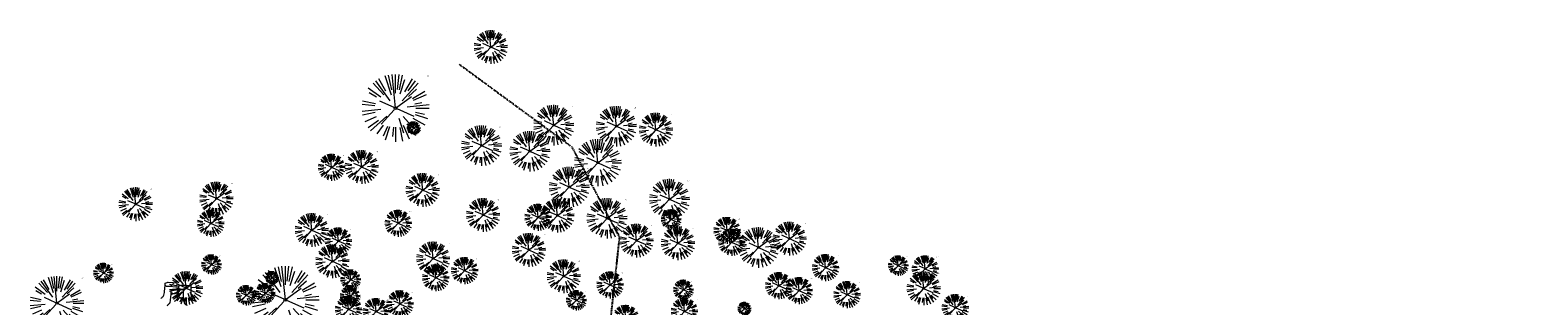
# Model space of a CAD drawing. Header units: feet. Extents: x 1133447 to 1140710, y 647622 to 649877.
# Tile 83 of 84: x 1134724 to 1135395, y 649379 to 649502. Entities that reach past the tile are written whole.
import ezdxf

# ---------------------------------------------------------------- set-up
doc = ezdxf.new("R2010")
doc.units = ezdxf.units.FT
doc.header["$MEASUREMENT"] = 0
doc.linetypes.add('DIVIDE2', pattern=[0.625, 0.25, -0.125, 0, -0.125, 0, -0.125])
doc.layers.add('G-XREF', color=7, linetype='Continuous')
doc.layers.add('V-FLOOD-PLAIN', color=2, linetype='DIVIDE2')
doc.layers.add('V-SITE-VEGE', color=8, linetype='Continuous', lineweight=18)
doc.layers.add('V-SITE-VEGE-TEXT', color=8, linetype='Continuous', lineweight=18)
doc.styles.add('SEI-Dim & Leader', font='tahoma.ttf')

# ---------------------------------------------------------------- blocks, each defined once
blk = doc.blocks.new('V-SITE-VEGE-Coniferious Tree 2')
at = {"color": 0, "linetype": 'ByBlock'}
for p, q in [((-0.063, 0.193), (-0.155, 0.476)), ((-0.057, 0.27), (-0.104, 0.489)), ((0, 0.003), (-0.052, 0.497)), ((0, 0.222), (0, 0.5)), ((0.029, 0.275), (0.052, 0.497)), ((0.057, 0.269), (0.104, 0.489)), ((-0.22, 0.16), (-0.405, 0.294)), ((-0.284, 0.164), (-0.393, 0.227)), ((-0.176, 0.195), (-0.335, 0.372)), ((-0.079, 0.109), (-0.294, 0.405)), ((-0.146, 0.253), (-0.25, 0.433)), ((0.069, 0.211), (0.138, 0.426)), ((0.098, 0.109), (0.335, 0.372)), ((0.139, 0.241), (0.25, 0.433)), ((0.187, 0.257), (0.294, 0.405)), ((0.192, 0.173), (0.312, 0.281)), ((0.249, 0.144), (0.433, 0.25)), ((-0.306, 0.032), (-0.497, 0.052)), ((-0.296, 0.063), (-0.489, 0.104)), ((-0.02, 0.009), (-0.232, 0.103)), ((-0.001, -0.001), (0.235, 0.171)), ((0.173, 0.018), (0.497, 0.052)), ((0.266, 0.118), (0.457, 0.203)), ((0.287, 0.061), (0.388, 0.083)), ((0.302, 0), (0.5, 0)), ((-0.218, -0.023), (-0.497, -0.052)), ((-0.302, -0.064), (-0.489, -0.104)), ((-0.288, -0.128), (-0.457, -0.203)), ((-0.255, -0.185), (-0.405, -0.294)), ((-0.132, -0.119), (-0.372, -0.335)), ((-0.023, -0.026), (-0.214, -0.237)), ((0.018, -0.008), (0.272, -0.121)), ((0.048, -0.147), (0.119, -0.367)), ((0.114, -0.127), (0.272, -0.302)), ((0.225, -0.203), (0.372, -0.335)), ((0.256, -0.148), (0.433, -0.25)), ((0.289, -0.094), (0.476, -0.155)), ((0.294, -0.062), (0.427, -0.091)), ((-0.184, -0.254), (-0.277, -0.381)), ((-0.121, -0.273), (-0.186, -0.417)), ((-0.091, -0.28), (-0.155, -0.476)), ((-0.03, -0.282), (-0.044, -0.422)), ((0, -0.282), (0, -0.5)), ((0.061, -0.287), (0.104, -0.489)), ((0.113, -0.254), (0.203, -0.457)), ((0.169, -0.232), (0.294, -0.405))]:
    blk.add_line(p, q, dxfattribs=at)
blk.add_circle((0, 0), 0.0208)
blk = doc.blocks.new('V-SITE-VEGE-Stump')
for points in [[(-0.123, -0.014, 0.052613), (-0.099, 0.008, 0.106195), (-0.091, 0.022, 0.044862), (-0.084, 0.053, 0.020074), (-0.078, 0.123, 0.011675), (-0.077, 0.136, 0.007866), (-0.078, 0.156)], [(-0.078, 0.156, -0.027668), (-0.053, 0.163, -0.067978), (-0.043, 0.164), (0.009, 0.162), (0.054, 0.159)], [(0.015, 0.161, -0.082864), (0.008, 0.142, -0.111324), (-0.002, 0.131, -0.039313), (-0.016, 0.122, -0.049197), (-0.028, 0.118, -0.066002), (-0.045, 0.116, -0.070187), (-0.06, 0.118, -0.114859), (-0.069, 0.122, -0.075938), (-0.077, 0.133)], [(0.054, 0.159, 0.004334), (0.054, 0.137, 0.008344), (0.054, 0.125), (0.056, 0.076, 0.046252), (0.062, 0.032, 0.069625), (0.073, 0.004, 0.149725), (0.079, -0.002, 0.058523), (0.099, -0.009)]]:
    blk.add_lwpolyline(points, format="xyb")
blk = doc.blocks.new('C_XBASE-PACTOLA_02403811')
at = {"layer": 'V-FLOOD-PLAIN', "flags": 128}
blk.add_lwpolyline([(1134914.78, 649486.68), (1134964.91, 649449.91), (1134986.13, 649409.61), (1134975.35, 649311.08), (1134958.92, 649205.06), (1134955.56, 649145.24), (1134964.04, 649110.86), (1134999.27, 649088), (1135032.63, 649078.28), (1135064.17, 649081.71), (1135129.22, 649125.04), (1135225.74, 649171.74), (1135337.32, 649207.17), (1135395.2, 649212.43)], dxfattribs=at)
at = {"layer": 'V-SITE-VEGE'}
for name, p, xscale, yscale, zscale in [('V-SITE-VEGE-Coniferious Tree 2', (1134928.87, 649494.3), 14.99981880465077, 14.99981880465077, 14.99981880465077), ('V-SITE-VEGE-Coniferious Tree 2', (1134886.48, 649467.14), 29.99963760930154, 29.99963760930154, 29.99963760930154), ('V-SITE-VEGE-Coniferious Tree 2', (1134956.92, 649459.56), 17.99978256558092, 17.99978256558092, 17.99978256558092), ('V-SITE-VEGE-Coniferious Tree 2', (1134984.82, 649459.06), 17.99978256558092, 17.99978256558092, 17.99978256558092), ('V-SITE-VEGE-Coniferious Tree 2', (1135002.44, 649457.52), 14.99981880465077, 14.99981880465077, 14.99981880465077), ('V-SITE-VEGE-Coniferious Tree 2', (1134924.75, 649450.42), 17.99978256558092, 17.99978256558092, 17.99978256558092), ('V-SITE-VEGE-Coniferious Tree 2', (1134946.26, 649447.93), 17.99978256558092, 17.99978256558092, 17.99978256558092), ('V-SITE-VEGE-Coniferious Tree 2', (1134871.38, 649440.95), 14.99981880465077, 14.99981880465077, 14.99981880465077), ('V-SITE-VEGE-Coniferious Tree 2', (1134976.55, 649442.85), 20.99974632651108, 20.99974632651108, 20.99974632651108), ('V-SITE-VEGE-Coniferious Tree 2', (1134898.56, 649430.68), 14.99981880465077, 14.99981880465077, 14.99981880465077), ('V-SITE-VEGE-Coniferious Tree 2', (1134963.81, 649432.01), 17.99978256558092, 17.99978256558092, 17.99978256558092), ('V-SITE-VEGE-Coniferious Tree 2', (1135008.48, 649426.6), 17.99978256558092, 17.99978256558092, 17.99978256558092), ('V-SITE-VEGE-Coniferious Tree 2', (1134770.74, 649424.39), 14.99981880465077, 14.99981880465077, 14.99981880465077), ('V-SITE-VEGE-Coniferious Tree 2', (1134806.69, 649426.87), 14.99981880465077, 14.99981880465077, 14.99981880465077), ('V-SITE-VEGE-Coniferious Tree 2', (1134925.46, 649419.61), 14.99981880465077, 14.99981880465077, 14.99981880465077), ('V-SITE-VEGE-Coniferious Tree 2', (1134958.54, 649419.3), 14.99981880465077, 14.99981880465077, 14.99981880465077), ('V-SITE-VEGE-Coniferious Tree 2', (1134980.64, 649418.08), 17.99978256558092, 17.99978256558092, 17.99978256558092), ('V-SITE-VEGE-Coniferious Tree 2', (1135009.19, 649417.61), 8.999891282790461, 8.999891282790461, 8.999891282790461), ('V-SITE-VEGE-Coniferious Tree 2', (1134849.14, 649412.87), 14.99981880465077, 14.99981880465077, 14.99981880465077), ('V-SITE-VEGE-Coniferious Tree 2', (1134993.81, 649408.19), 14.99981880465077, 14.99981880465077, 14.99981880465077), ('V-SITE-VEGE-Coniferious Tree 2', (1135061.91, 649409.04), 14.99981880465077, 14.99981880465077, 14.99981880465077), ('V-SITE-VEGE-Coniferious Tree 2', (1134945.82, 649404.03), 14.99981880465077, 14.99981880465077, 14.99981880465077), ('V-SITE-VEGE-Coniferious Tree 2', (1135012.24, 649407.05), 14.99981880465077, 14.99981880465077, 14.99981880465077), ('V-SITE-VEGE-Coniferious Tree 2', (1135048.11, 649405.13), 17.99978256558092, 17.99978256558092, 17.99978256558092), ('V-SITE-VEGE-Coniferious Tree 2', (1134804.47, 649397.53), 8.999891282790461, 8.999891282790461, 8.999891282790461), ('V-SITE-VEGE-Coniferious Tree 2', (1134858.35, 649398.97), 14.99981880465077, 14.99981880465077, 14.99981880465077), ('V-SITE-VEGE-Coniferious Tree 2', (1134903.2, 649400.24), 14.99981880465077, 14.99981880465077, 14.99981880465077), ('V-SITE-VEGE-Coniferious Tree 2', (1135110.36, 649397.07), 8.999891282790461, 8.999891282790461, 8.999891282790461), ('V-SITE-VEGE-Coniferious Tree 2', (1134756.4, 649393.8), 8.999891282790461, 8.999891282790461, 8.999891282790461), ('V-SITE-VEGE-Coniferious Tree 2', (1134837.39, 649381.85), 29.99963760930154, 29.99963760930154, 29.99963760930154), ('V-SITE-VEGE-Coniferious Tree 2', (1134866.48, 649390.85), 8.999891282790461, 8.999891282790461, 8.999891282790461), ('V-SITE-VEGE-Coniferious Tree 2', (1134961.37, 649392.34), 14.99981880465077, 14.99981880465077, 14.99981880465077), ('V-SITE-VEGE-Stump', (1134786.93, 649383.02), 40.31522404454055, 40.31522404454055, 40.31522404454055), ('V-SITE-VEGE-Coniferious Tree 2', (1134793.19, 649387.04), 14.99981880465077, 14.99981880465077, 14.99981880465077), ('V-SITE-VEGE-Stump', (1134793.04, 649381.75), 40.31522404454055, 40.31522404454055, 40.31522404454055), ('V-SITE-VEGE-Coniferious Tree 2', (1134819.97, 649383.85), 8.999891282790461, 8.999891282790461, 8.999891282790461), ('V-SITE-VEGE-Coniferious Tree 2', (1134828.41, 649384.79), 8.999891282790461, 8.999891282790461, 8.999891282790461), ('V-SITE-VEGE-Coniferious Tree 2', (1134866.2, 649383.49), 8.999891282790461, 8.999891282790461, 8.999891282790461), ('V-SITE-VEGE-Coniferious Tree 2', (1135014.65, 649386.31), 8.999891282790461, 8.999891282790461, 8.999891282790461), ('V-SITE-VEGE-Coniferious Tree 2', (1135121.67, 649386.91), 14.99981880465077, 14.99981880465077, 14.99981880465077), ('V-SITE-VEGE-Stump', (1134789.68, 649379.83), 40.31522404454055, 40.31522404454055, 40.31522404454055), ('V-SITE-VEGE-Coniferious Tree 2', (1134966.96, 649381.6), 8.999891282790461, 8.999891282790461, 8.999891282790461)]:
    blk.add_blockref(name, p, dxfattribs=dict(at, xscale=xscale, yscale=yscale, zscale=zscale))
at = {"layer": 'V-SITE-VEGE', "rotation": 8.537736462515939e-07}
for p, xscale, yscale, zscale in [((1134894.53, 649458.21), 5.999927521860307, 5.999927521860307, 5.999927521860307), ((1134858, 649440.79), 11.99985504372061, 11.99985504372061, 11.99985504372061), ((1134804.19, 649415.85), 11.99985504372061, 11.99985504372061, 11.99985504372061), ((1134887.64, 649415.92), 11.99985504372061, 11.99985504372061, 11.99985504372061), ((1134949.96, 649418.56), 11.99985504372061, 11.99985504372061, 11.99985504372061), ((1135034.12, 649412.68), 11.99985504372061, 11.99985504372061, 11.99985504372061), ((1134860.98, 649408), 11.99985504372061, 11.99985504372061, 11.99985504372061), ((1135036.21, 649407.45), 11.99985504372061, 11.99985504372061, 11.99985504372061), ((1135077.97, 649396.14), 11.99985504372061, 11.99985504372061, 11.99985504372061), ((1135122.37, 649395.61), 11.99985504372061, 11.99985504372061, 11.99985504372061), ((1134831.46, 649391.65), 5.999927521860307, 5.999927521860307, 5.999927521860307), ((1134904.4, 649391.65), 11.99985504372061, 11.99985504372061, 11.99985504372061), ((1134917.24, 649394.84), 11.99985504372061, 11.99985504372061, 11.99985504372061), ((1134735.66, 649380.35), 23.99971008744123, 23.99971008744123, 23.99971008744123), ((1134982.01, 649388.46), 11.99985504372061, 11.99985504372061, 11.99985504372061), ((1135057.16, 649388.12), 11.99985504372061, 11.99985504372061, 11.99985504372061), ((1135066.22, 649385.94), 11.99985504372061, 11.99985504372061, 11.99985504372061), ((1135087.55, 649384.1), 11.99985504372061, 11.99985504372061, 11.99985504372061), ((1134865.55, 649377.58), 11.99985504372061, 11.99985504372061, 11.99985504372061), ((1134877.86, 649376.6), 11.99985504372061, 11.99985504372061, 11.99985504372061), ((1134888.44, 649380.06), 11.99985504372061, 11.99985504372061, 11.99985504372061), ((1135015.15, 649376.71), 11.99985504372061, 11.99985504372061, 11.99985504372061), ((1135135.77, 649378.34), 11.99985504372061, 11.99985504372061, 11.99985504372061), ((1134989.02, 649373.53), 11.99985504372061, 11.99985504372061, 11.99985504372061), ((1135041.86, 649377.9), 5.999927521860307, 5.999927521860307, 5.999927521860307)]:
    blk.add_blockref('V-SITE-VEGE-Coniferious Tree 2', p, dxfattribs=dict(at, xscale=xscale, yscale=yscale, zscale=zscale))
at = {"layer": 'V-SITE-VEGE-TEXT', "char_height": 0.4, "attachment_point": 7, "style": 'SEI-Dim & Leader'}
for s, insert in [('15"', (1134935.35, 649500.8)), ('30"', (1134900.43, 649481.14)), ('18"', (1134964.9, 649467.56)), ('18"', (1134992.79, 649467.06)), ('15"', (1135008.92, 649464.02)), ('6"', (1134896.52, 649460.21)), ('18"', (1134932.73, 649458.42)), ('18"', (1134954.24, 649455.93)), ('21"', (1134986.02, 649452.35)), ('12"', (1134862.98, 649445.79)), ('15"', (1134877.86, 649447.45)), ('15"', (1134905.04, 649437.18)), ('18"', (1134971.78, 649440.01)), ('18"', (1135016.45, 649434.6)), ('15"', (1134777.22, 649430.89)), ('15"', (1134813.17, 649433.37)), ('15"', (1134931.94, 649426.11)), ('12"', (1134954.95, 649423.56)), ('15"', (1134965.02, 649425.8)), ('18"', (1134988.61, 649426.08)), ('9"', (1135012.67, 649421.11)), ('12"', (1134809.17, 649420.85)), ('15"', (1134855.62, 649419.37)), ('12"', (1134892.63, 649420.92)), ('15"', (1135000.29, 649414.69)), ('12"', (1135039.1, 649417.68)), ('15"', (1135068.39, 649415.54)), ('12"', (1134865.97, 649413)), ('15"', (1134952.3, 649410.53)), ('15"', (1135018.72, 649413.55)), ('12"', (1135041.2, 649412.45)), ('18"', (1135056.08, 649413.13)), ('9"', (1134807.95, 649401.03)), ('15"', (1134864.83, 649405.47)), ('15"', (1134909.68, 649406.74)), ('12"', (1135082.95, 649401.14)), ('9"', (1134759.88, 649397.3)), ('30"', (1134851.35, 649395.85)), ('9"', (1134869.96, 649394.35)), ('12"', (1134909.38, 649396.65)), ('12"', (1134922.23, 649399.84)), ('15"', (1134967.85, 649398.84)), ('9"', (1135113.85, 649400.57)), ('12"', (1135127.35, 649400.61)), ('24"', (1134746.62, 649391.35)), ('15"', (1134799.67, 649393.54)), ('9"', (1134831.9, 649388.29)), ('6"', (1134833.45, 649393.65)), ('12"', (1134986.99, 649393.46)), ('9"', (1135018.13, 649389.81)), ('12"', (1135062.14, 649393.12)), ('12"', (1135071.2, 649390.94)), ('12"', (1135092.53, 649389.1)), ('15"', (1135128.14, 649393.41)), ('9"', (1134790.41, 649385.62)), ('18"', (1134793.16, 649382.43)), ('18"', (1134796.51, 649384.35)), ('9"', (1134823.46, 649387.35)), ('9"', (1134869.69, 649386.99)), ('12"', (1134870.53, 649382.58)), ('12"', (1134882.84, 649381.6)), ('12"', (1134893.43, 649385.06)), ('9"', (1134970.44, 649385.1)), ('12"', (1135020.13, 649381.71)), ('12"', (1135140.75, 649383.34)), ('6"', (1135043.85, 649379.9))]:
    blk.add_mtext(s, dxfattribs=dict(at, insert=insert))

msp = doc.modelspace()

# ---------------------------------------------------------------- block references
at = {"layer": 'G-XREF'}
msp.add_blockref('C_XBASE-PACTOLA_02403811', (0, 0), dxfattribs=at)

doc.saveas('drawing.dxf')
